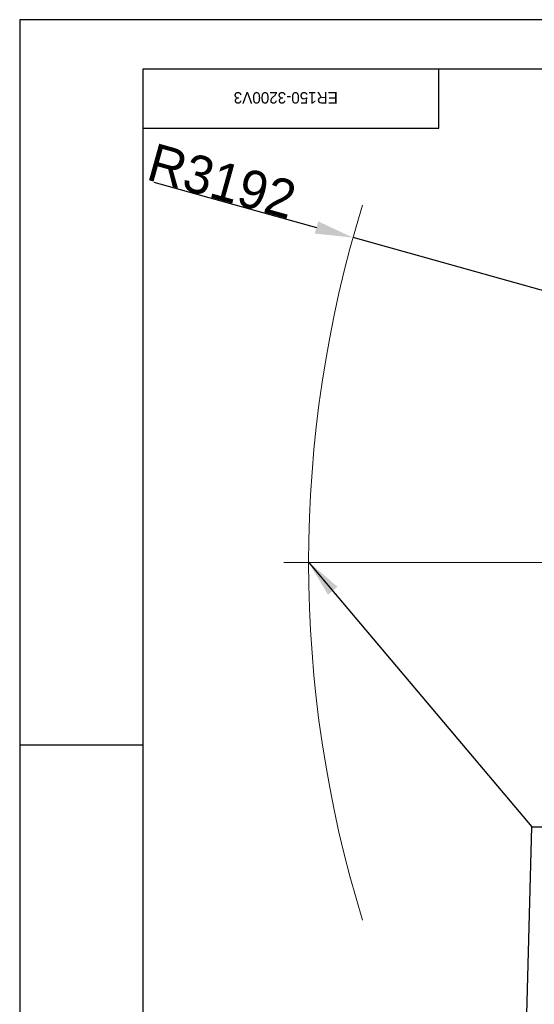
# Model space of a CAD drawing. Header units: millimetres. Extents: x -1 to 10933, y 0 to 7722.
# Tile 45 of 122: x 0 to 1357, y 5127 to 7722. Entities that reach past the tile are written whole.
import ezdxf

# ---------------------------------------------------------------- set-up
doc = ezdxf.new("R2010")
doc.units = ezdxf.units.MM
doc.header["$LTSCALE"] = 13
doc.header["$PDSIZE"] = -1
doc.dimstyles.new('efort-st-1', dxfattribs={"dimtxt": 100, "dimasz": 100, "dimexe": 1.25, "dimexo": 0.625, "dimtad": 1, "dimdec": 0, "dimdsep": 46, "dimtxsty": 'Standard', "dimcen": 2.5, "dimclrd": 3, "dimclre": 3, "dimadec": 0, "dimazin": 0, "dimtfac": 1, "dimtmove": 0, "dimatfit": 3, "dimfxl": 1, "dimarcsym": 0})

# ---------------------------------------------------------------- blocks, each defined once
blk = doc.blocks.new('SW_CENTERMARKSYMBOL_3')
at = {"color": 0, "linetype": 'Continuous', "lineweight": 18}
blk.add_line((-5, 0), (-3257.5, 0), dxfattribs=at)
blk = doc.blocks.new('*D156')
at = {"color": 3, "lineweight": -2}
for p, q in [((353.5, 7293.9), (782.5, 7174.4)), ((3953.8, 6291.1), (878.9, 7147.5))]:
    blk.add_line(p, q, dxfattribs=at)
at = {"color": 3}
blk.add_solid([(778, 7158.3), (787, 7190.4), (878.9, 7147.5)], dxfattribs=at)
at = {"layer": 'Defpoints', "color": 0}
for p in [(878.9, 7147.5), (3953.8, 6291.1)]:
    blk.add_point(p, dxfattribs=at)
at = {"color": 0, "insert": (533.4, 7296.3), "char_height": 100, "attachment_point": 5, "rotation": 344.4363}
blk.add_mtext('R3192', dxfattribs=at)

msp = doc.modelspace()

# ---------------------------------------------------------------- linework, layer by layer
at = {"color": 0, "linetype": 'Continuous', "lineweight": 25}
for p, q in [((10933, 7722), (0, 7722)), ((0, 7722), (0, 0))]:
    msp.add_line(p, q, dxfattribs=at)
at = {"color": 7, "linetype": 'Continuous', "lineweight": 25}
for p, q in [((10803, 7592), (325, 7592)), ((1105, 7436), (1105, 7592)), ((325, 7436), (1105, 7436))]:
    msp.add_line(p, q, dxfattribs=at)
at = {"linetype": 'Continuous', "lineweight": 25}
for p, q in [((325, 7592), (325, 130)), ((0, 5811), (325, 5811))]:
    msp.add_line(p, q, dxfattribs=at)
at = {"color": 0, "linetype": 'Continuous', "lineweight": 18}
msp.add_arc((3953.8, 6291.1), 3192, 162.8286, 197.1714, dxfattribs=at)

# ---------------------------------------------------------------- block references
msp.add_blockref('SW_CENTERMARKSYMBOL_3', (3953.8, 6291.1), dxfattribs=at)

# ---------------------------------------------------------------- texts
at = {"color": 0, "insert": (1195.8, 7501), "char_height": 30, "width": 988.657, "attachment_point": 1, "rotation": 180}
msp.add_mtext('\\pxqc;ER150-3200V3', dxfattribs=at)

# ---------------------------------------------------------------- dimensions: what is measured, and where the dimension line sits
at = {"color": 0}
dim = msp.add_radius_dim(center=(3953.8, 6291.1), mpoint=(878.9, 7147.5), dimstyle='efort-st-1', dxfattribs=at)
dim.commit()
dim.dimension.update_dxf_attribs({"geometry": '*D156', "text_midpoint": (754.1, 7182.3), "dimtype": 164})

# ---------------------------------------------------------------- leaders
for points in [[(761, 6293.2), (1349.9, 5594.7), (2168.8, 5594.7)], [(1306.8, 3945.3), (1349.9, 5594.7)]]:
    msp.add_leader(points, dimstyle='efort-st-1', override={"dimgap": 0.625, "dimtad": 0}, dxfattribs=at)

doc.saveas('drawing.dxf')
